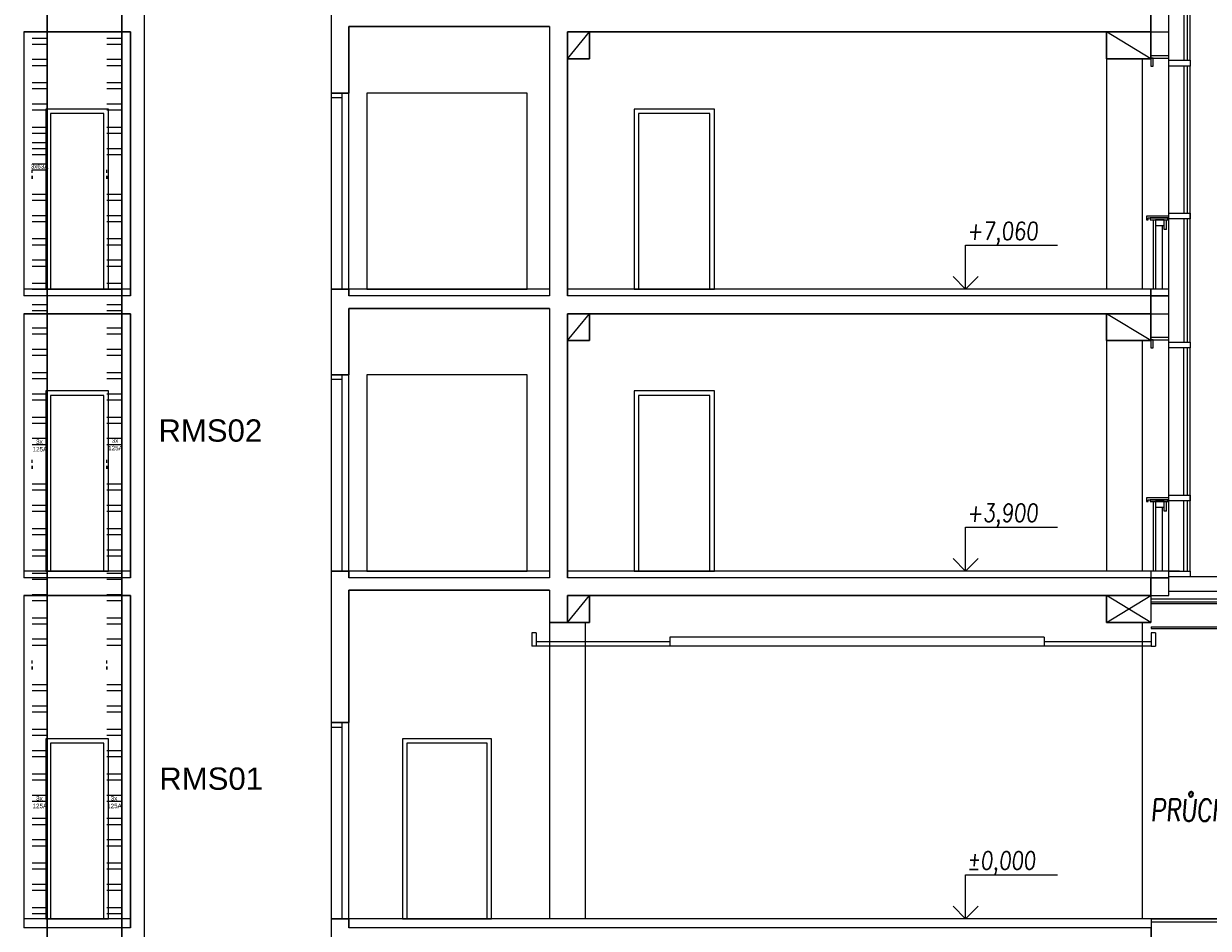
# Model space of a CAD drawing. Header units: millimetres. Extents: x 171 to 266814, y 44 to 350448.
# Tile 66 of 105: x 21324 to 34615, y 41523 to 51666. Entities that reach past the tile are written whole.
import ezdxf

# ---------------------------------------------------------------- set-up
doc = ezdxf.new("R2010")
doc.units = ezdxf.units.MM
doc.header["$LTSCALE"] = 100
doc.linetypes.add('ČÁRKOVANÁ', pattern=[19.05, 12.7, -6.35])
doc.layers.add('DVERE', color=7, linetype='Continuous', true_color=0xf00000)
for name, color, linetype in [('Elektro přívod', 1, 'Continuous'), ('KOTY', 7, 'Continuous'), ('NOVA', 240, 'Continuous'), ('Přípojnice', 202, 'Continuous'), ('TENKA', 253, 'Continuous'), ('TLUSTA', 2, 'Continuous'), ('ŽB', 3, 'Continuous')]:
    doc.layers.add(name, color=color, linetype=linetype)
doc.styles.add('arial', font='arial.ttf', dxfattribs={"width": 0.8, "height": 1})
doc.styles.add('CS-ROMANS', font='romans.shx', dxfattribs={"width": 0.75, "oblique": 5})
doc.styles.get("Standard").update_dxf_attribs({"font": 'arial.ttf'})

# ---------------------------------------------------------------- blocks, each defined once
blk = doc.blocks.new('FASADA REZ BLOK 2')
at = {"layer": 'NOVA', "color": 0}
for p, q in [((-175, 670), (-175, 780)), ((-175, 670), (-150, 670)), ((-150, 670), (-150, 715))]:
    blk.add_line(p, q, dxfattribs=at)
for points in [[(-441, 2503), (-200, 2503), (-200, 2568), (-441, 2568)], [(0, 2593), (-200, 2593), (-200, 2618), (0, 2618)], [(0, 2503), (-25, 2503), (-25, 2593), (0, 2593)], [(-441, 788), (-200, 788), (-200, 853), (-441, 853)], [(-200, 820), (50, 820), (50, 780), (30, 780), (30, 800), (-200, 800)], [(-190, 800), (10, 800), (10, 780), (-190, 780)], [(-150, 780), (-50, 780), (-50, 715), (-150, 715)], [(0, -75), (-200, -75), (-200, 0), (0, 0)], [(0, -275), (-200, -275), (-200, -75), (0, -75)]]:
    blk.add_lwpolyline(points, close=True, dxfattribs=at)
for points in [[(-441, -593), (-441, 2503)], [(-411, 853), (-411, 2503)], [(-371, 853), (-371, 2503)], [(-200, -593), (-200, 2503)], [(-411, -593), (-411, 788)], [(-371, -593), (-371, 788)], [(-125, 715), (-125, 0)], [(-50, 715), (-50, 0)], [(-25, 780), (-25, 0)]]:
    blk.add_lwpolyline(points, dxfattribs=at)

msp = doc.modelspace()

# ---------------------------------------------------------------- linework, layer by layer
at = {"layer": 'DVERE', "color": 253}
for p, q in [((26973.671, 50888.396), (25173.671, 50888.396)), ((25173.671, 50888.396), (25173.671, 48688.396)), ((26973.671, 48688.396), (26973.671, 50888.396)), ((22273.674, 50708.396), (21573.674, 50708.396)), ((21573.674, 50708.396), (21573.674, 48688.396)), ((22223.674, 50658.396), (21623.674, 50658.396)), ((21623.674, 50658.396), (21623.674, 48688.396)), ((22223.674, 48688.396), (22223.674, 50658.396)), ((22273.674, 48688.396), (22273.674, 50708.396)), ((29073.671, 50708.396), (28173.671, 50708.396)), ((28173.671, 50708.396), (28173.671, 48688.396)), ((29023.671, 50658.396), (28223.671, 50658.396)), ((28223.671, 50658.396), (28223.671, 48688.396)), ((29023.671, 48688.396), (29023.671, 50658.396)), ((29073.671, 48688.396), (29073.671, 50708.396)), ((21573.674, 48688.396), (22273.674, 48688.396)), ((21623.674, 48688.396), (22223.674, 48688.396)), ((25173.671, 48688.396), (26973.671, 48688.396)), ((28173.671, 48688.396), (29073.671, 48688.396)), ((28223.671, 48688.396), (29023.671, 48688.396)), ((26973.671, 47728.396), (25173.671, 47728.396)), ((25173.671, 47728.396), (25173.671, 45528.396)), ((26973.671, 45528.396), (26973.671, 47728.396)), ((22273.674, 47548.396), (21573.674, 47548.396)), ((21573.674, 47548.396), (21573.674, 45528.396)), ((22223.674, 47498.396), (21623.674, 47498.396)), ((21623.674, 47498.396), (21623.674, 45528.396)), ((22223.674, 45528.396), (22223.674, 47498.396)), ((22273.674, 45528.396), (22273.674, 47548.396)), ((21573.674, 45528.396), (22273.674, 45528.396)), ((21623.674, 45528.396), (22223.674, 45528.396)), ((25173.671, 45528.396), (26973.671, 45528.396)), ((22273.674, 43648.396), (21573.674, 43648.396)), ((21573.674, 43648.396), (21573.674, 41628.396)), ((22223.674, 43598.396), (21623.674, 43598.396)), ((21623.674, 43598.396), (21623.674, 41628.396)), ((22223.674, 41628.396), (22223.674, 43598.396)), ((22273.674, 41628.396), (22273.674, 43648.396)), ((26573.671, 43648.396), (25573.671, 43648.396)), ((25573.671, 43648.396), (25573.671, 41628.396)), ((26523.671, 43598.396), (25623.671, 43598.396)), ((25623.671, 43598.396), (25623.671, 41628.396)), ((26523.671, 41628.396), (26523.671, 43598.396)), ((26573.671, 41628.396), (26573.671, 43648.396)), ((21573.674, 41628.396), (22273.674, 41628.396)), ((21623.674, 41628.396), (22223.674, 41628.396)), ((25573.671, 41628.396), (26573.671, 41628.396)), ((25623.671, 41628.396), (26523.671, 41628.396))]:
    msp.add_line(p, q, dxfattribs=at)
at = {"layer": 'KOTY', "color": 253}
for p, q in [((31892.27, 48688.396), (31892.27, 49181.633)), ((31892.27, 49181.633), (32923.028, 49181.633)), ((31892.27, 48688.396), (31750.849, 48829.817)), ((31892.27, 48688.396), (32033.692, 48829.817)), ((31892.27, 45528.396), (31892.27, 46021.633)), ((31892.27, 46021.633), (32923.028, 46021.633)), ((31892.27, 45528.396), (31750.849, 45669.817)), ((31892.27, 45528.396), (32033.692, 45669.817)), ((31892.27, 41628.396), (31892.27, 42121.633)), ((31892.27, 42121.633), (32923.028, 42121.633)), ((31892.27, 41628.396), (31750.849, 41769.817)), ((31892.27, 41628.396), (32033.692, 41769.817))]:
    msp.add_line(p, q, dxfattribs=at)
at = {"layer": 'Přípojnice'}
for p, q in [((21419.523, 51505.722, 100.182), (21586.523, 51505.722, 100.182)), ((22256.523, 51505.722, 100.182), (22423.523, 51505.722, 100.182)), ((21419.523, 51437.722, 100.182), (21586.523, 51437.722, 100.182)), ((22256.523, 51437.722, 100.182), (22423.523, 51437.722, 100.182)), ((21419.523, 51266.722, 32.182), (21586.523, 51266.722, 32.182)), ((21419.523, 51198.722, 32.182), (21586.523, 51198.722, 32.182)), ((22256.523, 51266.722, 32.182), (22423.523, 51266.722, 32.182)), ((22256.523, 51198.722, 32.182), (22423.523, 51198.722, 32.182)), ((21419.523, 51005.722, 100.182), (21586.523, 51005.722, 100.182)), ((21419.523, 50937.722, 100.182), (21586.523, 50937.722, 100.182)), ((22256.523, 51005.722, 100.182), (22423.523, 51005.722, 100.182)), ((22256.523, 50937.722, 100.182), (22423.523, 50937.722, 100.182)), ((21419.523, 50766.722, 32.182), (21586.523, 50766.722, 32.182)), ((21419.523, 50698.722, 32.182), (21586.523, 50698.722, 32.182)), ((22256.523, 50766.722, 32.182), (22423.523, 50766.722, 32.182)), ((22256.523, 50698.722, 32.182), (22423.523, 50698.722, 32.182)), ((21419.523, 50505.722, 100.182), (21586.523, 50505.722, 100.182)), ((21419.523, 50437.722, 100.182), (21586.523, 50437.722, 100.182)), ((22256.523, 50505.722, 100.182), (22423.523, 50505.722, 100.182)), ((22256.523, 50437.722, 100.182), (22423.523, 50437.722, 100.182)), ((21419.523, 50266.722, 32.182), (21586.523, 50266.722, 32.182)), ((22256.523, 50266.722, 32.182), (22423.523, 50266.722, 32.182)), ((21419.523, 50198.722, 32.182), (21586.523, 50198.722, 32.182)), ((22256.523, 50198.722, 32.182), (22423.523, 50198.722, 32.182)), ((21418.523, 49992.722, 66.182), (21418.523, 50026.722, 66.182)), ((21587.523, 49992.722, 66.182), (21587.523, 50026.722, 66.182)), ((22255.523, 49992.722, 66.182), (22255.523, 50026.722, 66.182)), ((22424.523, 49992.722, 66.182), (22424.523, 50026.722, 66.182)), ((21418.523, 49958.722, 49.182), (21418.523, 49924.722, 49.182)), ((21587.523, 49958.722, 49.182), (21587.523, 49924.722, 49.182)), ((22255.523, 49958.722, 49.182), (22255.523, 49924.722, 49.182)), ((22424.523, 49958.722, 49.182), (22424.523, 49924.722, 49.182)), ((21419.523, 49755.722, 100.182), (21586.523, 49755.722, 100.182)), ((22256.523, 49755.722, 100.182), (22423.523, 49755.722, 100.182)), ((21419.523, 49687.722, 100.182), (21586.523, 49687.722, 100.182)), ((22256.523, 49687.722, 100.182), (22423.523, 49687.722, 100.182)), ((21419.523, 49516.722, 32.182), (21586.523, 49516.722, 32.182)), ((21419.523, 49448.722, 32.182), (21586.523, 49448.722, 32.182)), ((22256.523, 49516.722, 32.182), (22423.523, 49516.722, 32.182)), ((22256.523, 49448.722, 32.182), (22423.523, 49448.722, 32.182)), ((21419.523, 49255.722, 100.182), (21586.523, 49255.722, 100.182)), ((21419.523, 49187.722, 100.182), (21586.523, 49187.722, 100.182)), ((22256.523, 49255.722, 100.182), (22423.523, 49255.722, 100.182)), ((22256.523, 49187.722, 100.182), (22423.523, 49187.722, 100.182)), ((21419.523, 49016.722, 32.182), (21586.523, 49016.722, 32.182)), ((21419.523, 48948.722, 32.182), (21586.523, 48948.722, 32.182)), ((22256.523, 49016.722, 32.182), (22423.523, 49016.722, 32.182)), ((22256.523, 48948.722, 32.182), (22423.523, 48948.722, 32.182)), ((21419.523, 48755.722, 100.182), (21586.523, 48755.722, 100.182)), ((21419.523, 48687.722, 100.182), (21586.523, 48687.722, 100.182)), ((22256.523, 48755.722, 100.182), (22423.523, 48755.722, 100.182)), ((22256.523, 48687.722, 100.182), (22423.523, 48687.722, 100.182)), ((21419.523, 48516.722, 32.182), (21586.523, 48516.722, 32.182)), ((22256.523, 48516.722, 32.182), (22423.523, 48516.722, 32.182)), ((21419.523, 48448.722, 32.182), (21586.523, 48448.722, 32.182)), ((22256.523, 48448.722, 32.182), (22423.523, 48448.722, 32.182)), ((21419.523, 48255.722, 100.182), (21586.523, 48255.722, 100.182)), ((22256.523, 48255.722, 100.182), (22423.523, 48255.722, 100.182)), ((21419.523, 48187.722, 100.182), (21586.523, 48187.722, 100.182)), ((22256.523, 48187.722, 100.182), (22423.523, 48187.722, 100.182)), ((21419.523, 48016.722, 32.182), (21586.523, 48016.722, 32.182)), ((22256.523, 48016.722, 32.182), (22423.523, 48016.722, 32.182)), ((21419.523, 47948.722, 32.182), (21586.523, 47948.722, 32.182)), ((22256.523, 47948.722, 32.182), (22423.523, 47948.722, 32.182)), ((21419.523, 47755.722, 100.182), (21586.523, 47755.722, 100.182)), ((22256.523, 47755.722, 100.182), (22423.523, 47755.722, 100.182)), ((21419.523, 47687.722, 100.182), (21586.523, 47687.722, 100.182)), ((22256.523, 47687.722, 100.182), (22423.523, 47687.722, 100.182)), ((21419.523, 47516.722, 32.182), (21586.523, 47516.722, 32.182)), ((22256.523, 47516.722, 32.182), (22423.523, 47516.722, 32.182)), ((21419.523, 47448.722, 32.182), (21586.523, 47448.722, 32.182)), ((22256.523, 47448.722, 32.182), (22423.523, 47448.722, 32.182)), ((21419.523, 47255.722, 100.182), (21586.523, 47255.722, 100.182)), ((21419.523, 47187.722, 100.182), (21586.523, 47187.722, 100.182)), ((22256.523, 47255.722, 100.182), (22423.523, 47255.722, 100.182)), ((22256.523, 47187.722, 100.182), (22423.523, 47187.722, 100.182)), ((21419.523, 47016.722, 32.182), (21586.523, 47016.722, 32.182)), ((21419.523, 46948.722, 32.182), (21586.523, 46948.722, 32.182)), ((22256.523, 47016.722, 32.182), (22423.523, 47016.722, 32.182)), ((22256.523, 46948.722, 32.182), (22423.523, 46948.722, 32.182)), ((21418.523, 46742.722, 66.182), (21418.523, 46776.722, 66.182)), ((21418.523, 46708.722, 49.182), (21418.523, 46674.722, 49.182)), ((21587.523, 46742.722, 66.182), (21587.523, 46776.722, 66.182)), ((21587.523, 46708.722, 49.182), (21587.523, 46674.722, 49.182)), ((22255.523, 46742.722, 66.182), (22255.523, 46776.722, 66.182)), ((22255.523, 46708.722, 49.182), (22255.523, 46674.722, 49.182)), ((22424.523, 46742.722, 66.182), (22424.523, 46776.722, 66.182)), ((22424.523, 46708.722, 49.182), (22424.523, 46674.722, 49.182)), ((21419.523, 46505.722, 100.182), (21586.523, 46505.722, 100.182)), ((21419.523, 46437.722, 100.182), (21586.523, 46437.722, 100.182)), ((22256.523, 46505.722, 100.182), (22423.523, 46505.722, 100.182)), ((22256.523, 46437.722, 100.182), (22423.523, 46437.722, 100.182)), ((21419.523, 46266.722, 32.182), (21586.523, 46266.722, 32.182)), ((22256.523, 46266.722, 32.182), (22423.523, 46266.722, 32.182)), ((21419.523, 46198.722, 32.182), (21586.523, 46198.722, 32.182)), ((22256.523, 46198.722, 32.182), (22423.523, 46198.722, 32.182)), ((21419.523, 46005.722, 100.182), (21586.523, 46005.722, 100.182)), ((22256.523, 46005.722, 100.182), (22423.523, 46005.722, 100.182)), ((21419.523, 45937.722, 100.182), (21586.523, 45937.722, 100.182)), ((22256.523, 45937.722, 100.182), (22423.523, 45937.722, 100.182)), ((21419.523, 45766.722, 32.182), (21586.523, 45766.722, 32.182)), ((22256.523, 45766.722, 32.182), (22423.523, 45766.722, 32.182)), ((21419.523, 45698.722, 32.182), (21586.523, 45698.722, 32.182)), ((22256.523, 45698.722, 32.182), (22423.523, 45698.722, 32.182)), ((21419.523, 45505.722, 100.182), (21586.523, 45505.722, 100.182)), ((22256.523, 45505.722, 100.182), (22423.523, 45505.722, 100.182)), ((21419.523, 45437.722, 100.182), (21586.523, 45437.722, 100.182)), ((22256.523, 45437.722, 100.182), (22423.523, 45437.722, 100.182)), ((21419.523, 45266.722, 32.182), (21586.523, 45266.722, 32.182)), ((21419.523, 45198.722, 32.182), (21586.523, 45198.722, 32.182)), ((22256.523, 45266.722, 32.182), (22423.523, 45266.722, 32.182)), ((22256.523, 45198.722, 32.182), (22423.523, 45198.722, 32.182)), ((21419.523, 45005.722, 100.182), (21586.523, 45005.722, 100.182)), ((21419.523, 44937.722, 100.182), (21586.523, 44937.722, 100.182)), ((22256.523, 45005.722, 100.182), (22423.523, 45005.722, 100.182)), ((22256.523, 44937.722, 100.182), (22423.523, 44937.722, 100.182)), ((21419.523, 44766.722, 32.182), (21586.523, 44766.722, 32.182)), ((21419.523, 44698.722, 32.182), (21586.523, 44698.722, 32.182)), ((22256.523, 44766.722, 32.182), (22423.523, 44766.722, 32.182)), ((22256.523, 44698.722, 32.182), (22423.523, 44698.722, 32.182)), ((21418.523, 44492.722, 66.182), (21418.523, 44526.722, 66.182)), ((21418.523, 44458.722, 49.182), (21418.523, 44424.722, 49.182)), ((21587.523, 44492.722, 66.182), (21587.523, 44526.722, 66.182)), ((21587.523, 44458.722, 49.182), (21587.523, 44424.722, 49.182)), ((22255.523, 44492.722, 66.182), (22255.523, 44526.722, 66.182)), ((22255.523, 44458.722, 49.182), (22255.523, 44424.722, 49.182)), ((22424.523, 44492.722, 66.182), (22424.523, 44526.722, 66.182)), ((22424.523, 44458.722, 49.182), (22424.523, 44424.722, 49.182)), ((21419.523, 44255.722, 100.182), (21586.523, 44255.722, 100.182)), ((21419.523, 44187.722, 100.182), (21586.523, 44187.722, 100.182)), ((22256.523, 44255.722, 100.182), (22423.523, 44255.722, 100.182)), ((22256.523, 44187.722, 100.182), (22423.523, 44187.722, 100.182)), ((21419.523, 44016.722, 32.182), (21586.523, 44016.722, 32.182)), ((22256.523, 44016.722, 32.182), (22423.523, 44016.722, 32.182)), ((21419.523, 43948.722, 32.182), (21586.523, 43948.722, 32.182)), ((22256.523, 43948.722, 32.182), (22423.523, 43948.722, 32.182)), ((21419.523, 43755.722, 100.182), (21586.523, 43755.722, 100.182)), ((22256.523, 43755.722, 100.182), (22423.523, 43755.722, 100.182)), ((21419.523, 43687.722, 100.182), (21586.523, 43687.722, 100.182)), ((22256.523, 43687.722, 100.182), (22423.523, 43687.722, 100.182)), ((21419.523, 43516.722, 32.182), (21586.523, 43516.722, 32.182)), ((22256.523, 43516.722, 32.182), (22423.523, 43516.722, 32.182)), ((21419.523, 43448.722, 32.182), (21586.523, 43448.722, 32.182)), ((22256.523, 43448.722, 32.182), (22423.523, 43448.722, 32.182)), ((21419.523, 43255.722, 100.182), (21586.523, 43255.722, 100.182)), ((22256.523, 43255.722, 100.182), (22423.523, 43255.722, 100.182)), ((21419.523, 43187.722, 100.182), (21586.523, 43187.722, 100.182)), ((22256.523, 43187.722, 100.182), (22423.523, 43187.722, 100.182)), ((21419.523, 43016.722, 32.182), (21586.523, 43016.722, 32.182)), ((21419.523, 42948.722, 32.182), (21586.523, 42948.722, 32.182)), ((22256.523, 43016.722, 32.182), (22423.523, 43016.722, 32.182)), ((22256.523, 42948.722, 32.182), (22423.523, 42948.722, 32.182)), ((21419.523, 42755.722, 100.182), (21586.523, 42755.722, 100.182)), ((21419.523, 42755.722, 132.364), (21586.523, 42755.722, 132.364)), ((21419.523, 42687.722, 100.182), (21586.523, 42687.722, 100.182)), ((21419.523, 42687.722, 132.364), (21586.523, 42687.722, 132.364)), ((22256.523, 42755.722, 100.182), (22423.523, 42755.722, 100.182)), ((22256.523, 42687.722, 100.182), (22423.523, 42687.722, 100.182)), ((21419.523, 42516.722, 32.182), (21586.523, 42516.722, 32.182)), ((21419.523, 42516.722, 64.364), (21586.523, 42516.722, 64.364)), ((21419.523, 42448.722, 32.182), (21586.523, 42448.722, 32.182)), ((21419.523, 42448.722, 64.364), (21586.523, 42448.722, 64.364)), ((22256.523, 42516.722, 32.182), (22423.523, 42516.722, 32.182)), ((22256.523, 42448.722, 32.182), (22423.523, 42448.722, 32.182)), ((21419.523, 42255.722, 100.182), (21586.523, 42255.722, 100.182)), ((21419.523, 42187.722, 100.182), (21586.523, 42187.722, 100.182)), ((22256.523, 42255.722, 100.182), (22423.523, 42255.722, 100.182)), ((22256.523, 42187.722, 100.182), (22423.523, 42187.722, 100.182)), ((21419.523, 42016.722, 32.182), (21586.523, 42016.722, 32.182)), ((22256.523, 42016.722, 32.182), (22423.523, 42016.722, 32.182)), ((21419.523, 41948.722, 32.182), (21586.523, 41948.722, 32.182)), ((22256.523, 41948.722, 32.182), (22423.523, 41948.722, 32.182)), ((21419.523, 41755.722, 100.182), (21586.523, 41755.722, 100.182)), ((22256.523, 41755.722, 100.182), (22423.523, 41755.722, 100.182)), ((21419.523, 41687.722, 100.182), (21586.523, 41687.722, 100.182)), ((22256.523, 41687.722, 100.182), (22423.523, 41687.722, 100.182))]:
    msp.add_line(p, q, dxfattribs=at)
at = {"layer": 'Přípojnice', "color": 3}
for p, q in [((21419.523, 50334.722, 132.364), (21586.523, 50334.722, 132.364)), ((21419.523, 50266.722, 132.364), (21586.523, 50266.722, 132.364)), ((21419.523, 50095.722, 64.364), (21586.523, 50095.722, 64.364)), ((21419.523, 50027.722, 64.364), (21586.523, 50027.722, 64.364)), ((21419.523, 47255.722, 401.545), (21586.523, 47255.722, 401.545)), ((21419.523, 43255.722, 401.545), (21586.523, 43255.722, 401.545)), ((22256.523, 43255.722, 401.545), (22423.523, 43255.722, 401.545))]:
    msp.add_line(p, q, dxfattribs=at)
at = {"layer": 'Přípojnice'}
for points in [[(21587.523, 49975.722, 32.182), (21587.523, 53225.722, 32.182), (21587.523, 53225.722, 100.182), (21587.523, 49975.722, 100.182)], [(22424.523, 49975.722, 32.182), (22424.523, 53225.722, 32.182), (22424.523, 53225.722, 100.182), (22424.523, 49975.722, 100.182)], [(21587.523, 46725.722, 32.182), (21587.523, 49975.722, 32.182), (21587.523, 49975.722, 100.182), (21587.523, 46725.722, 100.182)], [(22424.523, 46725.722, 32.182), (22424.523, 49975.722, 32.182), (22424.523, 49975.722, 100.182), (22424.523, 46725.722, 100.182)], [(21587.523, 44475.722, 32.182), (21587.523, 46725.722, 32.182), (21587.523, 46725.722, 100.182), (21587.523, 44475.722, 100.182)], [(22424.523, 44475.722, 32.182), (22424.523, 46725.722, 32.182), (22424.523, 46725.722, 100.182), (22424.523, 44475.722, 100.182)], [(21587.523, 41225.722, 32.182), (21587.523, 44475.722, 32.182), (21587.523, 44475.722, 100.182), (21587.523, 41225.722, 100.182)], [(22424.523, 41225.722, 32.182), (22424.523, 44475.722, 32.182), (22424.523, 44475.722, 100.182), (22424.523, 41225.722, 100.182)]]:
    msp.add_polyline3d(points, dxfattribs=at)
at = {"layer": 'Přípojnice', "extrusion": (1, 1.83697e-16, -6.12323e-17)}
for centre in [(49941.722, 66.182, 21418.523), (49941.722, 66.182, 21587.523), (49941.722, 66.182, 22255.523), (49941.722, 66.182, 22424.523)]:
    msp.add_circle(centre, 17, dxfattribs=at)
at = {"layer": 'Přípojnice', "extrusion": (1, 6.12323e-17, -6.12323e-17)}
for centre in [(46691.722, 66.182, 21418.523), (46691.722, 66.182, 21587.523), (46691.722, 66.182, 22255.523), (46691.722, 66.182, 22424.523)]:
    msp.add_circle(centre, 17, dxfattribs=at)
at = {"layer": 'Přípojnice', "extrusion": (1, 3.06162e-16, -6.12323e-17)}
for centre in [(44441.722, 66.182, 21418.523), (44441.722, 66.182, 21587.523), (44441.722, 66.182, 22255.523), (44441.722, 66.182, 22424.523)]:
    msp.add_circle(centre, 17, dxfattribs=at)
at = {"layer": 'TENKA', "color": 253}
for p, q in [((27423.671, 51273.396), (27673.671, 51573.396)), ((33971.783, 51273.368), (33471.783, 51573.368)), ((33471.783, 51573.368), (33471.783, 48688.368)), ((24898.671, 50888.396), (24773.671, 50888.396)), ((24973.671, 50888.396), (24773.671, 50888.396)), ((24773.671, 50888.396), (24773.671, 48688.396)), ((24773.671, 50838.396), (24898.671, 50838.396)), ((24898.671, 48688.396), (24898.671, 50888.396)), ((24973.671, 48688.396), (24973.671, 50888.396)), ((24773.671, 50708.396), (24773.671, 50658.396)), ((24898.671, 50658.396), (24898.671, 50708.396)), ((24773.671, 48688.396), (24973.671, 48688.396)), ((24973.671, 48688.396), (24973.671, 48613.396)), ((22523.671, 48613.396), (21323.671, 48613.396)), ((27223.671, 48613.396), (24973.671, 48613.396)), ((33973.671, 48613.396), (27423.671, 48613.396)), ((27423.671, 48113.396), (27673.671, 48413.396)), ((33971.783, 48113.368), (33471.783, 48413.368)), ((33471.783, 48413.368), (33471.783, 45528.368)), ((24898.671, 47728.396), (24773.671, 47728.396)), ((24973.671, 47728.396), (24773.671, 47728.396)), ((24773.671, 47728.396), (24773.671, 45528.396)), ((24898.671, 45528.396), (24898.671, 47728.396)), ((24973.671, 45528.396), (24973.671, 47728.396)), ((24773.671, 47678.396), (24898.671, 47678.396)), ((24773.671, 47548.396), (24773.671, 47498.396)), ((24898.671, 47498.396), (24898.671, 47548.396)), ((29073.671, 47548.396), (28173.671, 47548.396)), ((28173.671, 47548.396), (28173.671, 45528.396)), ((29023.671, 47498.396), (28223.671, 47498.396)), ((28223.671, 47498.396), (28223.671, 45528.396)), ((29023.671, 45528.396), (29023.671, 47498.396)), ((29073.671, 45528.396), (29073.671, 47548.396)), ((34146.783, 46198.368), (34146.783, 46308.368)), ((34121.783, 46198.368), (34121.783, 46243.368)), ((34146.783, 46198.368), (34121.783, 46198.368)), ((24773.671, 45528.396), (24973.671, 45528.396)), ((24973.671, 45528.396), (24973.671, 45453.396)), ((28173.671, 45528.396), (29073.671, 45528.396)), ((28223.671, 45528.396), (29023.671, 45528.396)), ((34293.671, 45528.396), (33973.671, 45528.396)), ((34171.783, 45463.396), (34171.783, 45528.396)), ((34171.783, 45528.396), (34412.727, 45528.396)), ((34412.727, 45463.396), (34171.783, 45463.396)), ((34412.727, 45528.396), (34412.727, 45463.396)), ((22523.671, 45453.396), (21323.671, 45453.396)), ((27223.671, 45453.396), (24973.671, 45453.396)), ((33973.671, 45453.396), (27423.671, 45453.396)), ((27423.671, 44953.396), (27673.671, 45253.396)), ((33471.783, 44953.368), (33971.783, 45253.368)), ((33971.783, 44953.368), (33471.783, 45253.368)), ((27223.671, 44953.396), (27223.671, 41628.396)), ((27623.671, 44953.396), (27623.671, 41628.396)), ((33873.671, 44953.396), (33873.671, 41628.396)), ((27023.671, 44835.396), (27023.671, 44685.396)), ((27073.671, 44835.396), (27023.671, 44835.396)), ((27073.671, 44835.396), (27073.671, 44685.396)), ((33973.671, 44903.396), (33973.671, 44883.396)), ((33973.671, 44835.396), (33973.671, 44685.396)), ((34023.671, 44835.396), (33973.671, 44835.396)), ((34023.671, 44835.396), (34023.671, 44685.396)), ((33973.671, 44685.396), (27023.671, 44685.396)), ((28573.671, 44735.396), (27073.671, 44735.396)), ((28573.671, 44785.396), (28573.671, 44685.396)), ((32773.671, 44785.396), (28573.671, 44785.396)), ((32773.671, 44785.396), (32773.671, 44685.396)), ((33973.671, 44735.396), (32773.671, 44735.396)), ((33973.671, 44685.396), (34023.671, 44685.396)), ((24898.671, 43828.396), (24773.671, 43828.396)), ((24973.671, 43828.396), (24773.671, 43828.396)), ((24773.671, 43828.396), (24773.671, 41628.396)), ((24773.671, 43778.396), (24898.671, 43778.396)), ((24898.671, 41628.396), (24898.671, 43828.396)), ((24973.671, 41628.396), (24973.671, 43828.396)), ((24773.671, 43648.396), (24773.671, 43598.396)), ((24898.671, 43598.396), (24898.671, 43648.396)), ((24773.671, 41628.396), (24973.671, 41628.396)), ((24973.671, 41628.396), (24973.671, 41528.396)), ((22523.671, 41528.396), (21323.671, 41528.396)), ((33973.671, 41528.396), (24973.671, 41528.396))]:
    msp.add_line(p, q, dxfattribs=at)
at = {"layer": 'TENKA', "color": 253, "linetype": 'ČÁRKOVANÁ', "ltscale": 10}
for p, q in [((33871.783, 51273.368), (33871.783, 48688.368)), ((33871.783, 48113.368), (33871.783, 45528.368))]:
    msp.add_line(p, q, dxfattribs=at)
at = {"layer": 'TENKA', "color": 253, "ltscale": 20}
for p, q in [((33973.671, 45218.396), (37396.754, 45218.396)), ((34171.783, 45303.396), (37396.754, 45303.396)), ((33973.671, 45183.396), (37396.754, 45183.396)), ((33973.671, 45163.396), (37396.754, 45163.396)), ((33973.671, 44903.396), (37396.754, 44903.396)), ((33973.671, 44883.396), (37396.754, 44883.396)), ((33973.671, 44883.396), (37396.754, 44883.396)), ((33973.671, 41628.396), (37396.754, 41628.396)), ((33973.671, 41628.396), (37396.754, 41628.396)), ((33973.671, 41593.396), (37396.754, 41593.396))]:
    msp.add_line(p, q, dxfattribs=at)
at = {"layer": 'TENKA', "color": 253}
for points in [[(33971.783, 48120.868), (34171.783, 48120.868), (34171.783, 48145.868), (33971.783, 48145.868)], [(33971.783, 48030.868), (33996.783, 48030.868), (33996.783, 48120.868), (33971.783, 48120.868)], [(34412.727, 48030.868), (34171.783, 48030.868), (34171.783, 48095.868), (34412.727, 48095.868)], [(34171.783, 46348.368), (33921.783, 46348.368), (33921.783, 46308.368), (33941.783, 46308.368), (33941.783, 46328.368), (34171.783, 46328.368)], [(34161.783, 46328.368), (33961.783, 46328.368), (33961.783, 46308.368), (34161.783, 46308.368)], [(34121.783, 46308.368), (34021.783, 46308.368), (34021.783, 46243.368), (34121.783, 46243.368)], [(34412.727, 46315.868), (34171.783, 46315.868), (34171.783, 46380.868), (34412.727, 46380.868)], [(33971.783, 45453.368), (34171.783, 45453.368), (34171.783, 45528.368), (33971.783, 45528.368)], [(33971.783, 45253.368), (34171.783, 45253.368), (34171.783, 45453.368), (33971.783, 45453.368)]]:
    msp.add_lwpolyline(points, close=True, dxfattribs=at)
for points in [[(34171.783, 45253.368), (34171.783, 48030.868)], [(34342.727, 46380.868), (34342.727, 48030.868)], [(34382.727, 46380.868), (34382.727, 48030.868)], [(34412.727, 45528.396), (34412.727, 48030.868)], [(33996.783, 46308.368), (33996.783, 45528.368)], [(34342.727, 45528.396), (34342.727, 46315.868)], [(34382.727, 45528.396), (34382.727, 46315.868)], [(34021.783, 46243.368), (34021.783, 45528.368)], [(34096.783, 46243.368), (34096.783, 45528.368)]]:
    msp.add_lwpolyline(points, dxfattribs=at)
at = {"layer": 'TLUSTA', "color": 253}
for p, q in [((24773.671, 51848.396), (24773.671, 50888.396)), ((33971.783, 51273.368), (33971.783, 51848.368)), ((21323.671, 51573.396), (21323.671, 48613.396)), ((22523.671, 51573.396), (21323.671, 51573.396)), ((22523.671, 51573.396), (22523.671, 48613.396)), ((24973.671, 51633.396), (24973.671, 50888.396)), ((27223.671, 51633.396), (24973.671, 51633.396)), ((27423.671, 51573.396), (27673.671, 51573.396)), ((27423.671, 51273.396), (27423.671, 51573.396)), ((33973.671, 51573.396), (27423.671, 51573.396)), ((27423.671, 51573.396), (27423.671, 48613.396)), ((27673.671, 51573.396), (27673.671, 51273.396)), ((33971.783, 51573.368), (33471.783, 51573.368)), ((33471.783, 51573.368), (33471.783, 51273.368)), ((27673.671, 51273.396), (27423.671, 51273.396)), ((33471.783, 51273.368), (33971.783, 51273.368)), ((24773.671, 50888.396), (24973.671, 50888.396)), ((22523.671, 48688.396), (21323.671, 48688.396)), ((24773.671, 48688.396), (24773.671, 47728.396)), ((27223.671, 48688.396), (24773.671, 48688.396)), ((33973.671, 48688.396), (27423.671, 48688.396)), ((33971.783, 48413.368), (33971.783, 48688.368)), ((21323.671, 48413.396), (21323.671, 45453.396)), ((22523.671, 48413.396), (21323.671, 48413.396)), ((22523.671, 48413.396), (22523.671, 45453.396)), ((24973.671, 48473.396), (24973.671, 47728.396)), ((27223.671, 48473.396), (24973.671, 48473.396)), ((27423.671, 48413.396), (27673.671, 48413.396)), ((27423.671, 48113.396), (27423.671, 48413.396)), ((33973.671, 48413.396), (27423.671, 48413.396)), ((27423.671, 48413.396), (27423.671, 45453.368)), ((27673.671, 48413.396), (27673.671, 48113.396)), ((33971.783, 48413.368), (33471.783, 48413.368)), ((33471.783, 48413.368), (33471.783, 48113.368)), ((33971.783, 48113.368), (33971.783, 48413.368)), ((27673.671, 48113.396), (27423.671, 48113.396)), ((33471.783, 48113.368), (33971.783, 48113.368)), ((24773.671, 47728.396), (24973.671, 47728.396)), ((22523.671, 45528.396), (21323.671, 45528.396)), ((27223.671, 45528.396), (24773.671, 45528.396)), ((24773.671, 45528.396), (24773.671, 43828.396)), ((33973.671, 45528.396), (27423.671, 45528.396)), ((22523.671, 45253.396), (21323.671, 45253.396)), ((21323.671, 45253.396), (21323.671, 41528.396)), ((22523.671, 45253.396), (22523.671, 41528.396)), ((27223.671, 45313.396), (24973.671, 45313.396)), ((24973.671, 45313.396), (24973.671, 43828.396)), ((27423.671, 45253.396), (27673.671, 45253.396)), ((27423.671, 44953.396), (27423.671, 45253.396)), ((33973.671, 45253.396), (27423.671, 45253.396)), ((27423.671, 45253.396), (27423.671, 44953.396)), ((27673.671, 45253.396), (27673.671, 44953.396)), ((33971.783, 45253.368), (33471.783, 45253.368)), ((33471.783, 45253.368), (33471.783, 44953.368)), ((33473.671, 45253.396), (33973.671, 45253.396)), ((33971.783, 45253.396), (33971.783, 44953.396)), ((27423.671, 44953.396), (27223.671, 44953.396)), ((27673.671, 44953.396), (27423.671, 44953.396)), ((33471.783, 44953.368), (33971.783, 44953.368)), ((24773.671, 43828.396), (24973.671, 43828.396)), ((22523.671, 41628.396), (21323.671, 41628.396)), ((24773.671, 41628.396), (24773.671, 38558.396)), ((33973.671, 41628.396), (24773.671, 41628.396))]:
    msp.add_line(p, q, dxfattribs=at)
at = {"layer": 'TLUSTA', "color": 253, "ltscale": 20}
for p, q in [((37396.754, 45463.396), (34171.783, 45463.396)), ((33973.671, 44883.396), (37396.754, 44883.396)), ((37396.754, 41628.396), (33973.671, 41628.396))]:
    msp.add_line(p, q, dxfattribs=at)
at = {"layer": 'ŽB', "color": 253}
for p, q in [((22673.671, 99173.396), (22673.671, 30608.396)), ((27223.671, 51633.396), (27223.671, 48613.396)), ((27223.671, 48473.396), (27223.671, 45453.396)), ((27223.671, 45313.396), (27223.671, 45053.396)), ((33973.671, 41628.396), (33973.671, 32908.396))]:
    msp.add_line(p, q, dxfattribs=at)
for points in [[(22673.671, 98973.396), (22673.671, 32908.396), (22523.671, 32908.396), (22523.671, 36143.396)], [(27223.671, 51773.396), (24973.671, 51773.396), (24973.671, 51848.396), (24773.671, 51848.396), (24773.671, 50888.396), (24773.671, 50888.396), (24973.671, 50888.396), (24973.671, 51633.396), (27223.671, 51633.396)], [(27423.671, 51573.396), (33971.783, 51573.368), (33971.783, 51773.368), (27423.671, 51773.396)], [(21323.671, 51573.396), (21323.671, 48613.396)], [(21323.671, 51573.396), (22523.671, 51573.396)], [(22523.671, 48613.396), (22523.671, 51573.396)], [(27223.671, 51633.396), (27223.671, 48613.396)], [(27423.671, 48613.396), (27423.671, 51573.396)], [(27223.671, 48613.396), (24973.671, 48613.396), (24973.671, 48688.396), (24773.671, 48688.396), (24773.671, 47728.396), (24773.671, 47728.396), (24973.671, 47728.396), (24973.671, 48473.396), (27223.671, 48473.396)], [(22523.671, 48613.396), (21323.671, 48613.396)], [(27423.671, 48413.396), (33971.783, 48413.368), (33971.783, 48613.368), (27423.671, 48613.396)], [(21323.671, 48413.396), (21323.671, 45453.396)], [(21323.671, 48413.396), (22523.671, 48413.396)], [(22523.671, 45453.396), (22523.671, 48413.396)], [(27223.671, 48473.396), (27223.671, 45453.396)], [(27423.671, 45453.368), (27423.671, 48413.396)], [(27223.671, 45453.396), (24973.671, 45453.396), (24973.671, 45528.396), (24773.671, 45528.396), (24773.671, 44568.396), (24773.671, 43828.396), (24973.671, 43828.396), (24973.671, 45313.396), (27223.671, 45313.396)], [(22523.671, 45453.396), (21323.671, 45453.396)], [(27423.671, 45253.396), (33971.783, 45253.396), (33971.783, 45453.368), (27423.671, 45453.368)], [(21323.671, 45253.396), (21323.671, 41528.396)], [(21323.671, 45253.396), (22523.671, 45253.396)], [(22523.671, 41528.396), (22523.671, 45253.396)], [(27223.671, 45313.396), (27223.671, 44953.396), (27423.671, 44953.396), (27423.671, 45253.396)], [(33973.671, 41528.396), (24973.671, 41528.396), (24973.671, 41628.396), (24773.671, 41628.396), (24773.671, 40633.396), (24773.671, 38558.396), (24973.671, 38558.396), (24973.671, 41378.396), (33423.671, 41378.396)], [(33973.671, 41628.396), (33973.671, 32908.396)], [(22523.671, 41528.396), (21323.671, 41528.396)], [(33373.671, 41378.396), (33373.671, 40928.396), (33973.671, 40928.396), (33973.671, 41531.308)]]:
    msp.add_lwpolyline(points, dxfattribs=at)
for points in [[(27423.671, 51273.396), (27673.671, 51273.396), (27673.671, 51573.396), (27423.671, 51573.396)], [(33471.783, 51573.368), (33971.783, 51573.368), (33971.783, 51273.368), (33471.783, 51273.368)], [(27423.671, 48113.396), (27673.671, 48113.396), (27673.671, 48413.396), (27423.671, 48413.396)], [(33471.783, 48413.368), (33971.783, 48413.368), (33971.783, 48113.368), (33471.783, 48113.368)], [(27423.671, 44953.396), (27673.671, 44953.396), (27673.671, 45253.396), (27423.671, 45253.396)], [(33471.783, 45253.368), (33971.783, 45253.396), (33971.783, 44953.396), (33471.783, 44953.368)]]:
    msp.add_lwpolyline(points, close=True, dxfattribs=at)

# ---------------------------------------------------------------- block references
at = {"layer": 'TENKA', "color": 253, "xscale": -1}
for p in [(33971.783, 51848.368), (33971.783, 48688.368)]:
    msp.add_blockref('FASADA REZ BLOK 2', p, dxfattribs=at)

# ---------------------------------------------------------------- texts
at = {"layer": 'Elektro přívod', "lineweight": -3, "char_height": 250, "attachment_point": 1}
for s, insert, width in [('RMS02', (22835.196, 47229.127), 970.67701), ('RMS01', (22845.057, 43325.59), 62288.13584)]:
    msp.add_mtext(s, dxfattribs=dict(at, insert=insert, width=width))
at = {"layer": 'KOTY', "color": 253, "char_height": 200, "attachment_point": 1}
for s, insert in [('{\\Fromans|c238;\\Q5;\\W0.8;+7,060}', (31908.344, 49441.889)), ('{\\Fromans|c238;\\Q5;\\W0.8;+3,900}', (31908.344, 46281.889)), ('{\\Fromans|c238;\\Q5;\\W0.8;%%P0,000}', (31908.344, 42381.889))]:
    msp.add_mtext_dynamic_manual_height_columns(s, width=1936.17472, gutter_width=12.5, heights=[0], dxfattribs=dict(at, insert=insert))
at = {"layer": 'KOTY', "color": 253, "insert": (33969.879, 42847.28), "char_height": 250, "width": 4486.3325, "attachment_point": 4, "style": 'CS-ROMANS'}
msp.add_mtext('\\A1;PRŮCHOD DO BUDOVY D', dxfattribs=at)
at = {"layer": 'Přípojnice', "color": 3, "style": 'arial'}
for s, p in [('3x63A', (21403.148, 50041.837, 132.364)), ('125A', (21423.967, 46869.222, 301.364)), ('3x', (21463.154, 46954.721, 100.182)), ('125A', (22272.243, 46882.345, 301.364)), ('3x', (22311.43, 46967.843, 100.182)), ('3x', (21463.154, 42954.721, 100.182)), ('3x', (22300.154, 42954.721, 100.182)), ('125A', (21423.967, 42869.222, 301.364)), ('125A', (22260.967, 42869.222, 301.364))]:
    msp.add_text(s, height=50, dxfattribs=at).set_placement(p)

doc.saveas('drawing.dxf')
